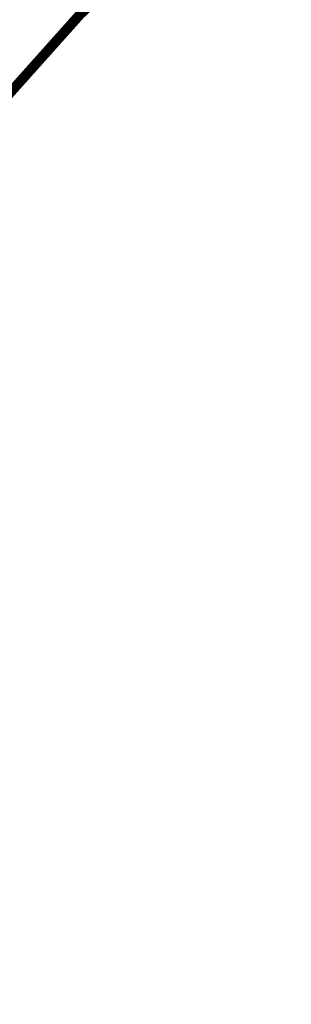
# Model space of a CAD drawing. Header units: millimetres. Extents: x 21148.2 to 21239.2, y 30135 to 30201.8.
# Tile 78 of 189: x 21177.9177 to 21177.9989, y 30159.2471 to 30159.5414. Entities that reach past the tile are written whole.
import ezdxf

# ---------------------------------------------------------------- set-up
doc = ezdxf.new("R2010")
doc.units = ezdxf.units.MM
doc.layers.add('AR-T1E-20-L1$0$ENHANCE PTB LVL 1 - BUILDING WALLS$0$I-FURN', color=7, linetype='Continuous', lineweight=13)
doc.layers.add('AR-T1E-20-L1$0$Seating', color=7, linetype='Continuous', lineweight=13)

# ---------------------------------------------------------------- blocks, each defined once
blk = doc.blocks.new('AR-T1E-20-L1$0$Landseat')
at = {"layer": 'AR-T1E-20-L1$0$Seating', "ltscale": 10, "const_width": 3}
blk.add_lwpolyline([(74.83, 392), (74.83, 327.71, -0.112714), (45.1, 197.5, 0.228329), (45.1, -197.5, -0.112714), (74.83, -327.71), (74.83, -392, 0.414214), (82.83, -400), (696.83, -400, 0.414214), (704.83, -392), (704.83, -278.39, -0.026921), (707.72, -224.66, 0.053882), (707.72, 224.66, -0.026921), (704.83, 278.39), (704.83, 392, 0.414214), (696.83, 400), (82.83, 400, 0.414214)], format="xyb", close=True, dxfattribs=at)

msp = doc.modelspace()

# ---------------------------------------------------------------- linework, layer by layer
at = {"layer": 'AR-T1E-20-L1$0$ENHANCE PTB LVL 1 - BUILDING WALLS$0$I-FURN'}
msp.add_lwpolyline([(21151.6176, 30158.22001), (21161.78018, 30177.28148, -0.430225), (21166.68396, 30177.78571), (21178.8309, 30162.44884, -0.43714), (21176.96381, 30158.05313), (21154.57652, 30153.6581, -0.553804), (21151.62041, 30158.22603)], format="xyb", dxfattribs=at)
msp.add_lwpolyline([(21151.7967, 30158.13083), (21161.94872, 30177.17249, -0.426961), (21166.53924, 30177.6463), (21178.65843, 30162.34447, -0.433306), (21176.91019, 30158.24642), (21154.55586, 30153.85786, -0.550633)], format="xyb", close=True, dxfattribs=at)

# ---------------------------------------------------------------- block references
at = {"layer": 'AR-T1E-20-L1$0$Seating', "ltscale": 10, "xscale": 0.001, "yscale": 0.001, "zscale": 0.001, "rotation": 320.7656283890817}
msp.add_blockref('AR-T1E-20-L1$0$Landseat', (21177.90853, 30159.51256), dxfattribs=at)

doc.saveas('drawing.dxf')
